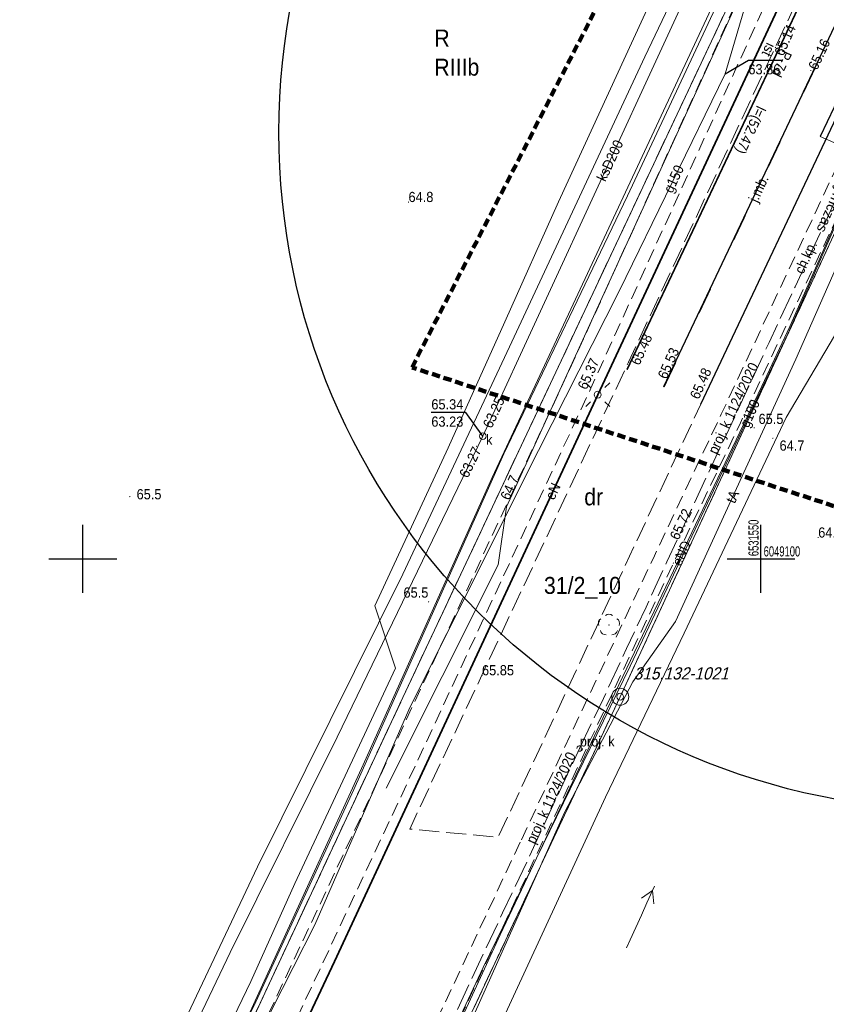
# Model space of a CAD drawing. Header units: feet. Extents: x 6524992 to 6535022, y 6047591 to 6067901.
# Tile 8 of 24: x 6531495 to 6531555, y 6049067 to 6049140. Entities that reach past the tile are written whole.
import ezdxf
from ezdxf.enums import TextEntityAlignment as Align

# ---------------------------------------------------------------- set-up
doc = ezdxf.new("R2010")
doc.units = ezdxf.units.FT
doc.header["$MEASUREMENT"] = 0
for name, pattern in [('1.5_0.5', [2, 1.5, -0.5]), ('2', [0.9, 0.6, -0.3]), ('218-500', [1, 0.5, -0.5]), ('219-500', [0]), ('mz1.0_0.5', [1.5, 1, -0.5]), ('mz2.0_0.5', [2.5, 2, -0.5])]:
    doc.linetypes.add(name, pattern=pattern)
doc.layers.get('0').update_dxf_attribs({"linetype": 'CONTINUOUS', "lineweight": 18})
doc.layers.add('00_krz', color=7, linetype='CONTINUOUS', lineweight=18, transparency=0.5)
for name, color, linetype, transparency in [('121-Punkt osnowy szczegółowej', 7, 'CONTINUOUS', 0.5), ('121-Punkt osnowy szczegółowej-Atr103', 7, 'CONTINUOUS', 0.5), ('202-Punkt graniczny stabilizowany trwale', 7, 'CONTINUOUS', 0.5), ('203-Punkt załamania granicy działki nie stabilizowany', 7, 'CONTINUOUS', 0.5), ('209-Opis konturu klasyfikacyjnego', 7, 'CONTINUOUS', 0.5), ('210-Oznaczenie użytku', 7, 'CONTINUOUS', 0.5), ('211-Nr działki', 7, 'CONTINUOUS', 0.5), ('217-Granica konturu klasyfikcyjnego', 7, 'CONTINUOUS', 0.5), ('218-Granica użytku', 7, 'CONTINUOUS', 0.5), ('219-Linia granicy', 7, 'CONTINUOUS', 0.5), ('chodnik (powierzchnia)', 7, 'CONTINUOUS', 0.5), ('chodnik (powierzchnia)-Atr17', 7, 'CONTINUOUS', 0.5), ('drzewo liściaste (punkt)', 7, 'CONTINUOUS', 0.5), ('jezdnia (powierzchnia)', 7, 'CONTINUOUS', 0.5), ('jezdnia (powierzchnia)-Atr17', 7, 'CONTINUOUS', 0.5), ('latarnia (punkt)', 7, 'CONTINUOUS', 0.5), ('przewód elektroenergetyczny (linia)', 7, 'CONTINUOUS', 0.5), ('przewód elektroenergetyczny (linia)-Atr1', 7, 'CONTINUOUS', 0.5), ('przewód elektroenergetyczny niskiego napięcia (linia) - symbol', 7, 'CONTINUOUS', 0.5), ('przewód gazowy (linia)', 7, 'CONTINUOUS', 0.5), ('przewód gazowy (linia)-Atr1', 7, 'CONTINUOUS', 0.5), ('przewód kanalizacyjny (linia)', 7, 'CONTINUOUS', 0.5), ('przewód kanalizacyjny (linia)-Atr1', 7, 'CONTINUOUS', 0.5), ('przewód kanalizacyjny - projektowany lub w budowie (linia) - ob. projektowany', 7, 'CONTINUOUS', 0.5), ('przewód kanalizacyjny - projektowany lub w budowie (linia) - ob. projektowany-Atr1', 7, 'CONTINUOUS', 0.5), ('przewód telekomunikacyjny (linia)', 7, 'CONTINUOUS', 0.5), ('przewód telekomunikacyjny (linia)-Atr1', 7, 'CONTINUOUS', 0.5), ('przewód wodociągowy (linia)', 7, 'CONTINUOUS', 0.5), ('punkt o określonej wysokości (sieć gazowa)', 7, 'CONTINUOUS', 0.5), ('punkt o określonej wysokości (sieć gazowa)-Atr2', 7, 'CONTINUOUS', 0.5), ('punkt o określonej wysokości (sieć gazowa)-Atr3', 7, 'CONTINUOUS', 0.5), ('punkt o określonej wysokości (sieć kanalizacyjna)', 7, 'CONTINUOUS', 0.5), ('punkt o określonej wysokości (sieć kanalizacyjna)-Atr2', 7, 'CONTINUOUS', 0.5), ('punkt o określonej wysokości (sieć kanalizacyjna)-Atr3', 7, 'CONTINUOUS', 0.5), ('punkt o określonej wysokości (sieć telekomunikacyjna)', 7, 'CONTINUOUS', 0.5), ('punkt o określonej wysokości (sieć telekomunikacyjna)-Atr2', 7, 'CONTINUOUS', 0.5), ('punkt wysokościowy naturalny', 7, 'CONTINUOUS', 0.5), ('punkt wysokościowy naturalny-Atr2', 7, 'CONTINUOUS', 0.5), ('punkt wysokościowy sztuczny', 7, 'CONTINUOUS', 0.5), ('punkt wysokościowy sztuczny-Atr2', 7, 'CONTINUOUS', 0.5), ('rura ochronna - przewód elektroenergetyczny (linia)', 7, 'CONTINUOUS', 0.5), ('studzienka okrągła - przewód kanalizacyjny (punkt)', 7, 'CONTINUOUS', 0.5), ('studzienka okrągła - przewód kanalizacyjny (punkt)-Atr17', 7, 'CONTINUOUS', 0.5), ('urządzenie techniczne projektowane lub w budowie (sieć kanalizacyjna) - punkt - ob. projektowany', 7, 'CONTINUOUS', 0.5), ('urządzenie techniczne projektowane lub w budowie (sieć kanalizacyjna) - punkt - ob. projektowany-Atr17', 7, 'CONTINUOUS', 0.5), ('Wstawianie ramki sekcyjnej z opisem', 7, 'CONTINUOUS', 0.5), ('Zakres', 7, 'CONTINUOUS', 0.5)]:
    doc.layers.add(name, color=color, linetype=linetype, transparency=transparency)
doc.layers.add('_ROBOCZA', color=2, linetype='CONTINUOUS', lineweight=30, plot=False, transparency=0.5)
doc.layers.add('gaPionowe', color=7, linetype='CONTINUOUS', lineweight=15)
doc.layers.add('gaPoziome', color=7, linetype='CONTINUOUS', lineweight=15)
for name, color, linetype in [('zzz.gaHSDlugosc', 7, 'CONTINUOUS'), ('zzz.gaHSDodTekst', 7, 'CONTINUOUS'), ('zzz.gaHSDomyslna', 7, 'CONTINUOUS'), ('zzz.gaHSKilometraz', 7, 'CONTINUOUS'), ('zzz.gaHSNazwa', 7, 'CONTINUOUS'), ('zzz.gaHSOpis', 7, 'CONTINUOUS'), ('zzz.gaHSStan', 7, 'CONTINUOUS'), ('zzz.gaHSTrasa', 7, 'CONTINUOUS'), ('zzz.gaVSDodTekst', 7, 'CONTINUOUS'), ('zzz.gaVSDomyslna', 7, 'CONTINUOUS'), ('zzz.gaVSNazwa', 7, 'CONTINUOUS'), ('zzz.gaVSStan', 7, 'CONTINUOUS'), ('zzz.gaVSWielkość', 7, 'CONTINUOUS')]:
    doc.layers.add(name, color=color, linetype=linetype)
doc.styles.add('GA-ATR-TEXT', font='arial.ttf', dxfattribs={"width": 0.9})
doc.styles.add('GA4-HS-TEXT', font='arial.ttf', dxfattribs={"width": 0.9})
doc.styles.get("Standard").update_dxf_attribs({"font": 'arial.ttf'})
doc.dimstyles.new('GA-LEADER', dxfattribs={"dimtxt": 1, "dimasz": 1, "dimexe": 1, "dimexo": 1, "dimgap": 1, "dimtad": 1, "dimtxsty": 'Standard', "dimcen": 1, "dimadec": 0, "dimazin": 0, "dimtfac": 1, "dimtmove": 0, "dimatfit": 3, "dimfxl": 1, "dimarcsym": 0})

# ---------------------------------------------------------------- blocks, each defined once
blk = doc.blocks.new('SM01')
at = {"color": 0, "linetype": 'Continuous', "lineweight": 13}
for p, q in [((-0.53, 0.531), (-0.883, 0.884)), ((0.531, 0.531), (0.884, 0.884)), ((-0.53, -0.53), (-0.883, -0.883)), ((0.531, -0.53), (0.884, -0.883))]:
    blk.add_line(p, q, dxfattribs=at)
blk.add_circle((0, 0), 0.25, dxfattribs=at)
blk = doc.blocks.new('PE04')
at = {"color": 0, "linetype": 'Continuous', "lineweight": 13}
for p, q in [((0.65, 0), (0, 0)), ((0.65, 0), (1.65, 0)), ((1.65, 0), (2.65, 0)), ((2.65, 0), (3.65, 0)), ((3.65, 0), (4.65, 0)), ((4.65, 0), (3.784, 0.5)), ((4.65, 0), (3.784, -0.5)), ((4.65, 0), (5, 0))]:
    blk.add_line(p, q, dxfattribs=at)
blk = doc.blocks.new('PW01')
at = {"linetype": 'Continuous', "lineweight": 13}
h = blk.add_hatch(color=0, dxfattribs=at)
edge = h.paths.add_edge_path()
edge.add_arc((0, 0), 0.045, 0, 360)
blk = doc.blocks.new('PW02')
at = {"linetype": 'Continuous', "lineweight": 13}
h = blk.add_hatch(color=0, dxfattribs=at)
edge = h.paths.add_edge_path()
edge.add_arc((0, 0), 0.045, 0, 360)
blk = doc.blocks.new('OP021')
at = {"linetype": 'Continuous', "lineweight": 13}
h = blk.add_hatch(color=0, dxfattribs=at)
edge = h.paths.add_edge_path()
edge.add_arc((0, 0), 0.05, 0, 360)
at = {"color": 0, "linetype": 'Continuous', "lineweight": 13}
for centre, start, end in [((0, 0.4), 49.272, 130.728), ((-0.38, 0.124), 121.308, 202.548), ((0.38, 0.124), 337.452, 58.692), ((-0.235, -0.324), 193.221, 274.871), ((0.235, -0.324), 265.129, 346.779)]:
    blk.add_arc(centre, 0.4, start, end, dxfattribs=at)
blk = doc.blocks.new('US15')
at = {"color": 0, "linetype": 'Continuous', "lineweight": 13}
blk.add_circle((0, 0), 0.25, dxfattribs=at)
blk = doc.blocks.new('US01P')
at = {"color": 0, "linetype": 'Continuous', "lineweight": 13}
for points in [[(0.082, 0.181), (0.072, 0.186), (0.034, 0.197), (-0.006, 0.2), (-0.046, 0.194), (-0.084, 0.182), (-0.118, 0.161), (-0.148, 0.135), (-0.172, 0.103), (-0.189, 0.066), (-0.198, 0.028), (-0.2, -0.001)], [(-0.082, -0.182), (-0.061, -0.191), (-0.022, -0.199), (0.018, -0.199), (0.057, -0.192), (0.094, -0.177), (0.127, -0.155), (0.155, -0.126), (0.177, -0.093), (0.192, -0.056), (0.199, -0.016), (0.2, 0)]]:
    blk.add_lwpolyline(points, dxfattribs=at)
blk = doc.blocks.new('121')
at = {"linetype": 'Continuous', "lineweight": 13}
h = blk.add_hatch(color=0, dxfattribs=at)
edge = h.paths.add_edge_path()
edge.add_arc((0, 0), 0.045, 0, 360)
at = {"color": 0, "linetype": 'Continuous', "lineweight": 13}
blk.add_circle((0, 0), 0.625, dxfattribs=at)
blk = doc.blocks.new('RAMKA500K')
at = {"color": 0}
for p, q in [((300, 97.5), (300, 102.5)), ((350, 97.5), (350, 102.5)), ((297.5, 100), (302.5, 100)), ((347.5, 100), (352.5, 100))]:
    blk.add_line(p, q, dxfattribs=at)
blk = doc.blocks.new('202')
at = {"color": 0, "linetype": 'Continuous', "lineweight": 0}
blk.add_circle((0, 0), 0.25, dxfattribs=at)
blk = doc.blocks.new('203')
at = {"linetype": 'Continuous', "lineweight": 0}
h = blk.add_hatch(color=0, dxfattribs=at)
edge = h.paths.add_edge_path()
edge.add_arc((0, 0), 0.045, 0, 360)
blk = doc.blocks.new('gaHSPos')
at = {"color": 0, "linetype": 'Continuous', "lineweight": 0}
blk.add_point((0, 0), dxfattribs=at)
blk = doc.blocks.new('*U71')
at = {"layer": 'zzz.gaHSDomyslna', "color": 251, "linetype": 'Continuous'}
for points in [[(35.463, 76.146, 0.12, 0.12, 0), (36.3, 77.962, 0.12, 0.12, 0)], [(32.953, 70.696, 0.12, 0.12, 0), (33.79, 72.513, 0.12, 0.12, 0)], [(30.443, 65.247, 0.12, 0.12, 0), (31.279, 67.063, 0.12, 0.12, 0)], [(27.933, 59.797, 0.12, 0.12, 0), (28.769, 61.613, 0.12, 0.12, 0)], [(25.422, 54.347, 0.12, 0.12, 0), (26.259, 56.164, 0.12, 0.12, 0)], [(22.912, 48.898, 0.12, 0.12, 0), (23.749, 50.714, 0.12, 0.12, 0)], [(20.402, 43.448, 0.12, 0.12, 0), (21.239, 45.264, 0.12, 0.12, 0)], [(17.892, 37.998, 0.12, 0.12, 0), (18.728, 39.815, 0.12, 0.12, 0)], [(15.381, 32.549, 0.12, 0.12, 0), (16.218, 34.365, 0.12, 0.12, 0)], [(12.827, 27.119, 0.12, 0.12, 0), (13.679, 28.929, 0.12, 0.12, 0)], [(10.268, 21.693, 0.12, 0.12, 0), (11.099, 23.447, 0.12, 0.12, 0), (11.124, 23.5, 0.12, 0.12, 0)], [(7.701, 16.269, 0.12, 0.12, 0), (8.557, 18.077, 0.12, 0.12, 0)], [(5.134, 10.846, 0.12, 0.12, 0), (5.99, 12.654, 0.12, 0.12, 0)], [(2.567, 5.423, 0.12, 0.12, 0), (3.423, 7.231, 0.12, 0.12, 0)], [(0, 0, 0.12, 0.12, 0), (0.856, 1.808, 0.12, 0.12, 0)]]:
    blk.add_lwpolyline(points, format="xyseb", dxfattribs=at)
at = {"color": 251, "linetype": 'Continuous'}
for p in [(37.327, 80.192), (0, 0)]:
    blk.add_blockref('gaHSPos', p, dxfattribs=at)
blk = doc.blocks.new('*U72')
at = {"layer": 'zzz.gaHSDomyslna', "color": 251, "linetype": 'Continuous'}
blk.add_lwpolyline([(0, 0, 0.12, 0.12, 0), (-6.938, -15.063, 0.12, 0.12, 0), (-11.175, -24.064, 0.12, 0.12, 0), (-22.272, -47.508, 0.12, 0.12, 0)], format="xyseb", dxfattribs=at)
at = {"color": 251, "linetype": 'Continuous'}
for p in [(0, 0), (-22.272, -47.508)]:
    blk.add_blockref('gaHSPos', p, dxfattribs=at)
blk = doc.blocks.new('z.ga4.HSL-desc')
at = {"layer": 'zzz.gaHSDlugosc', "style": 'GA4-HS-TEXT', "width": 0.9}
blk.add_attdef('LENGTH', (6.026, 0.4), '', height=1, dxfattribs=at)
at = {"layer": 'zzz.gaHSDodTekst', "style": 'GA4-HS-TEXT', "width": 0.9, "flags": 1}
blk.add_attdef('ADDTEXT', (0, -2.744), '', height=1, dxfattribs=at)
at = {"layer": 'zzz.gaHSKilometraz', "style": 'GA4-HS-TEXT', "width": 0.9, "flags": 1}
blk.add_attdef('POSITION', (0, -5.695), '', height=1, dxfattribs=at)
at = {"layer": 'zzz.gaHSNazwa', "style": 'GA4-HS-TEXT', "width": 0.9}
blk.add_attdef('NAME', (0, 0.4), '', height=1, dxfattribs=at)
at = {"layer": 'zzz.gaHSStan', "style": 'GA4-HS-TEXT', "width": 0.9}
blk.add_attdef('STATE', (0, -1.356), '', height=1, dxfattribs=at)
at = {"layer": 'zzz.gaHSTrasa', "style": 'GA4-HS-TEXT', "width": 0.9, "flags": 1}
blk.add_attdef('ROUTE', (0, -4.27), '', height=1, dxfattribs=at)
blk = doc.blocks.new('gaVScolumn0')
at = {"color": 0, "linetype": 'ByBlock', "lineweight": -2}
blk.add_line((0, 0), (0, 400), dxfattribs=at)
at = {"layer": 'zzz.gaVSDomyslna', "color": 7, "linetype": 'Continuous', "style": 'GA-ATR-TEXT'}
blk.add_attdef('X2', text='', height=150, dxfattribs=at).set_placement((-50, 0), align=Align.BOTTOM_RIGHT)
blk = doc.blocks.new('*U91')
at = {"layer": 'zzz.gaVSDomyslna', "linetype": 'Continuous', "lineweight": 0}
h = blk.add_hatch(color=10, dxfattribs=at)
h.paths.add_polyline_path([(0, 726, 0.262759), (-46, 700), (-404, 79, 0.565749), (-356, 0), (0, 0), (356, 0, 0.565749), (404, 79), (46, 700, 0.262759)])
h.paths.add_polyline_path([(20, 685), (378, 65, -0.559995), (356, 30), (0, 30), (-356, 30, -0.559995), (-378, 65), (-20, 685, -0.260216), (0, 696, -0.260216)], flags=16)
at = {"layer": 'zzz.gaVSDomyslna', "color": 10, "linetype": 'Continuous', "lineweight": 0}
for points in [[(46, 700), (404, 79, -0.565749), (356, 0), (0, 0), (-356, 0, -0.565749), (-404, 79), (-46, 700, -0.262759), (0, 726, -0.262759)], [(20, 685), (378, 65, -0.559995), (356, 30), (0, 30), (-356, 30, -0.559995), (-378, 65), (-20, 685, -0.260216), (0, 696, -0.260216)]]:
    blk.add_lwpolyline(points, format="xyb", close=True, dxfattribs=at)
blk = doc.blocks.new('*U92')
at = {"layer": 'zzz.gaVSDomyslna', "linetype": 'Continuous', "lineweight": 0}
h = blk.add_hatch(color=50, dxfattribs=at)
edge = h.paths.add_edge_path()
edge.add_line((0, 30), (356, 30))
edge.add_arc((356, 54), 24, 270.0001, 386.9946)
edge.add_line((378, 65), (20, 684))
edge.add_arc((0, 672), 23.5, 30.0026, 148.2815)
edge.add_line((-20, 685), (-378, 65))
edge.add_arc((-356, 54), 24, 153.0055, 270.0001)
edge.add_line((-356, 30), (0, 30))
blk = doc.blocks.new('*U93')
at = {"layer": 'zzz.gaVSDomyslna', "linetype": 'Continuous', "lineweight": 0, "true_color": 0x000000}
h = blk.add_hatch(color=18, dxfattribs=at)
edge = h.paths.add_edge_path()
edge.add_arc((60, 472.5), 30, 0, 360.00026888)
h.paths.add_polyline_path([(-360, 45), (-281.25, 112.5), (-202.5, 45)])
h.paths.add_polyline_path([(258.75, 191.25), (157.5, 45), (360, 45)])
h.paths.add_polyline_path([(216.118, 165.789), (141.513, 208.421), (125.376, 182.601), (45, 227.813), (45, 433.125), (0, 461.25), (-136.849, 432.74), (-163.77, 345.246), (-180, 354.375), (-190.457, 343.047), (-176.355, 335.115), (-180, 331.875), (-147.913, 313.826), (-145.705, 317.874), (-135.48, 312.122), (-180, 45), (-90, 45), (-135, 90), (-90, 254.158), (-45, 180), (-45, 45), (45, 45), (0, 90), (0, 180), (-41.0105, 258.983), (11.25, 229.587), (11.25, 224.297), (45, 205.313), (45, 210.602), (117.417, 169.868), (103.026, 146.842), (177.632, 104.211)])
h.paths.add_polyline_path([(11.25, 246.797), (11.25, 360), (-60.3947, 296.316), (-53.6333, 283.294)], flags=16)
h.paths.add_polyline_path([(-98.1818, 405), (-51.9231, 405), (-126.456, 324.256), (-138.522, 331.043)], flags=16)
blk = doc.blocks.new('*U95')
at = {"layer": 'zzz.gaVSDomyslna', "color": 10, "linetype": 'Continuous'}
blk.add_blockref('*U91', (0, 0), dxfattribs=at)
at = {"layer": 'zzz.gaVSDomyslna', "color": 50, "linetype": 'Continuous'}
blk.add_blockref('*U92', (0, 0), dxfattribs=at)
at = {"layer": 'zzz.gaVSDomyslna', "color": 18, "linetype": 'Continuous', "true_color": 0x000000}
blk.add_blockref('*U93', (0, 0), dxfattribs=at)
blk = doc.blocks.new('*U90')
at = {"layer": 'zzz.gaVSDomyslna', "linetype": 'Continuous'}
blk.add_blockref('*U95', (0, 0), dxfattribs=at)
at = {"layer": 'zzz.gaVSDodTekst', "linetype": 'Continuous', "flags": 1}
blk.add_attdef('Addtext', text='', height=1, dxfattribs=at).set_placement((0, 0), align=Align.MIDDLE_LEFT)
at = {"layer": 'zzz.gaVSDomyslna', "linetype": 'Continuous', "flags": 1}
for tag in ['Height', 'Width', 'Position', 'Route', 'ItemNo']:
    blk.add_attdef(tag, text='', height=1, dxfattribs=at).set_placement((0, 0), align=Align.MIDDLE_LEFT)
at = {"layer": 'zzz.gaVSNazwa', "linetype": 'Continuous', "style": 'GA-ATR-TEXT'}
blk.add_attdef('Name', text='', height=150, dxfattribs=at).set_placement((510, 438), align=Align.MIDDLE_LEFT)
at = {"layer": 'zzz.gaVSStan', "linetype": 'Continuous', "style": 'GA-ATR-TEXT'}
blk.add_attdef('State', text='', height=150, dxfattribs=at).set_placement((510, 183), align=Align.MIDDLE_LEFT)
at = {"layer": 'zzz.gaVSWielkość', "linetype": 'Continuous', "flags": 1}
blk.add_attdef('Size', text='', height=1, dxfattribs=at).set_placement((0, 0), align=Align.MIDDLE_LEFT)

msp = doc.modelspace()

# ---------------------------------------------------------------- linework, layer by layer
at = {"layer": '217-Granica konturu klasyfikcyjnego', "color": 3, "linetype": '1.5_0.5', "lineweight": 18, "flags": 128}
for points in [[(6531523.59, 6049089.77), (6531579.08, 6049207.82)], [(6531554.98, 6049123.05), (6531539.62, 6049089.83)], [(6531539.62, 6049089.83), (6531496.33, 6048997.79)], [(6531460.21, 6048953.96), (6531523.59, 6049089.77)]]:
    msp.add_lwpolyline(points, dxfattribs=at)
at = {"layer": '218-Granica użytku', "color": 3, "linetype": '218-500', "lineweight": 18, "flags": 128}
for points in [[(6531523.59, 6049089.77), (6531579.08, 6049207.82)], [(6531579.08, 6049207.82), (6531523.59, 6049089.77)], [(6531554.98, 6049123.05), (6531539.62, 6049089.83)], [(6531539.62, 6049089.83), (6531554.98, 6049123.05)], [(6531539.62, 6049089.83), (6531496.33, 6048997.79)], [(6531496.33, 6048997.79), (6531539.62, 6049089.83)], [(6531460.21, 6048953.96), (6531523.59, 6049089.77)], [(6531523.59, 6049089.77), (6531460.21, 6048953.96)]]:
    msp.add_lwpolyline(points, dxfattribs=at)
at = {"layer": '219-Linia granicy', "color": 3, "linetype": '219-500', "lineweight": 18, "flags": 128}
for points in [[(6531584.9, 6049220.2), (6531523.59, 6049089.77)], [(6531539.62, 6049089.83), (6531561.69, 6049137.56)], [(6531496.33, 6048997.79), (6531539.62, 6049089.83)], [(6531523.59, 6049089.77), (6531460.21, 6048953.96)]]:
    msp.add_lwpolyline(points, dxfattribs=at)
at = {"layer": '_ROBOCZA', "linetype": 'Continuous'}
for points in [[(6531540.13687, 6049113.98703), (6531551.23404, 6049137.43105), (6531555.47069, 6049146.43269), (6531577.45034, 6049194.15022)], [(6531542.84843, 6049112.70351), (6531553.94702, 6049136.15053), (6531558.19034, 6049145.16634), (6531580.17517, 6049192.89511)], [(6531545.56, 6049111.42), (6531556.66, 6049134.87), (6531560.91, 6049143.9), (6531582.9, 6049191.64)]]:
    msp.add_lwpolyline(points, dxfattribs=at)
msp.add_circle((6531564.45553, 6049131.47095), 50, dxfattribs=at)
at = {"layer": 'chodnik (powierzchnia)', "color": 7, "linetype": 'mz1.0_0.5', "lineweight": 18, "flags": 128}
for points in [[(6531461.01, 6048953.78), (6531463.45, 6048954.26), (6531479.29, 6048988.28), (6531495.53, 6049022.99), (6531507.97, 6049049.47), (6531523.92, 6049083.47), (6531537.45, 6049112.58), (6531550.87, 6049142.14), (6531557.3, 6049156.15), (6531560.07, 6049162.61), (6531567.74, 6049178.95), (6531571.08, 6049184.96), (6531581.61, 6049207.48), (6531586.32, 6049217.56), (6531584.43, 6049218.54), (6531579.85, 6049208.54), (6531566.26, 6049179.5), (6531559.47, 6049165.2), (6531549.33, 6049143.57), (6531535.88, 6049113.95), (6531521.96, 6049084.08), (6531506.49, 6049051.07), (6531493.74, 6049023.89), (6531477.57, 6048989.37)], [(6531532.25, 6049079.1), (6531521.2, 6049055.52), (6531507.47, 6049026.06), (6531494.77, 6048998.74), (6531479.16, 6048965.28), (6531467.91, 6048941.1), (6531464.38, 6048933.54), (6531465.73, 6048932.89), (6531469.45, 6048940.81), (6531480.49, 6048964.58), (6531496.12, 6048998.13), (6531508.76, 6049025.27), (6531522.61, 6049054.98), (6531533.65, 6049078.59), (6531543.54, 6049099.69), (6531548.49, 6049110.03), (6531557.09, 6049128.34), (6531560.38, 6049135.37), (6531559.31, 6049135.6), (6531558.71, 6049135.6), (6531547.07, 6049110.66), (6531542.14, 6049100.23)]]:
    msp.add_lwpolyline(points, close=True, dxfattribs=at)
at = {"layer": 'jezdnia (powierzchnia)', "color": 7, "linetype": '1.5_0.5', "lineweight": 18, "flags": 128}
msp.add_lwpolyline([(6531582.9, 6049191.64), (6531594.4, 6049216.06), (6531595.03, 6049217.32), (6531600.57, 6049228.92), (6531606.64, 6049241.96), (6531620, 6049270.68), (6531624.66, 6049280.79), (6531628.27, 6049289.02), (6531632.82, 6049300.18), (6531633.54, 6049302.17), (6531636, 6049309.44), (6531637.16, 6049312.69), (6531639.1, 6049319.33), (6531646.1, 6049343), (6531648.44, 6049351.32), (6531648.76, 6049351.59), (6531649.08, 6049351.84), (6531649.42, 6049352.08), (6531649.76, 6049352.32), (6531650.11, 6049352.54), (6531650.69, 6049352.84), (6531652.53, 6049353.72), (6531653.12, 6049353.87), (6531653.52, 6049353.98), (6531655.76, 6049360.04), (6531654.95, 6049360.58), (6531654.5, 6049361.62), (6531653.44, 6049363.43), (6531652.76, 6049364.09), (6531652.63, 6049364.49), (6531652.52, 6049364.89), (6531652.44, 6049365.3), (6531652.43, 6049365.99), (6531660.91, 6049397.1), (6531666.7, 6049418.52), (6531669.11, 6049421.2), (6531669.65, 6049421.63), (6531670.16, 6049421.96), (6531670.68, 6049422.24), (6531670.99, 6049422.38), (6531671.39, 6049422.48), (6531672.9, 6049427.6), (6531672.56, 6049428.08), (6531671.43, 6049429.71), (6531670.51, 6049432.47), (6531679.65, 6049466.29), (6531687.67, 6049495.98), (6531688.09, 6049497.62), (6531691.93, 6049512.35), (6531700.09, 6049543.04), (6531706.63, 6049567.17), (6531710.81, 6049582.82), (6531714.24, 6049595.78), (6531714.75, 6049597.74), (6531720.55, 6049619.7), (6531725.44, 6049638.08), (6531729.14, 6049651.19), (6531729.18, 6049652.25), (6531723.37, 6049654.25), (6531719.5, 6049639.48), (6531714.65, 6049621.02), (6531711.64, 6049610.56), (6531708.6, 6049598.8), (6531706.32, 6049590.12), (6531705.22, 6049586.28), (6531704.08, 6049582.38), (6531703.92, 6049582.22), (6531703.75, 6049582.06), (6531703.58, 6049581.91), (6531703.4, 6049581.77), (6531703.21, 6049581.64), (6531703.02, 6049581.51), (6531702.82, 6049581.4), (6531702.62, 6049581.29), (6531702.41, 6049581.19), (6531702.32, 6049581.15), (6531702.2, 6049581.1), (6531701.98, 6049581.02), (6531701.77, 6049580.95), (6531701.54, 6049580.89), (6531701.32, 6049580.84), (6531699.95, 6049580.7), (6531698.15, 6049574.62), (6531698.88, 6049574.16), (6531699.26, 6049573.86), (6531699.43, 6049573.7), (6531699.6, 6049573.52), (6531699.76, 6049573.35), (6531699.84, 6049573.27), (6531700.12, 6049572.93), (6531700.22, 6049572.78), (6531700.34, 6049572.58), (6531700.46, 6049572.38), (6531700.5, 6049572.34), (6531700.58, 6049572.17), (6531700.69, 6049571.95), (6531700.79, 6049571.73), (6531700.88, 6049571.51), (6531700.97, 6049571.29), (6531701.04, 6049571.06), (6531699.88, 6049566.5), (6531697.41, 6049557.19), (6531691.34, 6049534.06), (6531689.33, 6049526.54), (6531686.38, 6049515.82), (6531685.03, 6049510.68), (6531684.03, 6049506.86), (6531681.59, 6049497.11), (6531671.3, 6049458.62), (6531665.9, 6049439.08), (6531664.64, 6049434.52), (6531654.93, 6049398.81), (6531646.54, 6049367.91), (6531640.24, 6049344.92), (6531633.13, 6049321.26), (6531626.74, 6049302.2), (6531622.46, 6049291.33), (6531614.83, 6049274.04), (6531612.81, 6049270.23), (6531607, 6049260.14), (6531606.18, 6049258.42), (6531604.36, 6049254.71), (6531603.67, 6049253.01), (6531599.78, 6049242.68), (6531599.33, 6049241.76), (6531594.84, 6049232.07), (6531590.29, 6049222.77), (6531587.94, 6049217.96), (6531577.31, 6049194.51), (6531569.68, 6049178.01), (6531562.03, 6049161.67), (6531559.44, 6049155.91), (6531554.56, 6049145.24), (6531550.81, 6049137.2), (6531540.23, 6049114.5), (6531524.1, 6049080.07), (6531530.62, 6049079.46), (6531545.56, 6049111.42), (6531556.66, 6049134.87), (6531560.91, 6049143.9)], close=True, dxfattribs=at)
at = {"layer": 'przewód elektroenergetyczny (linia)', "color": 1, "linetype": 'Continuous', "lineweight": 18, "flags": 128}
for points in [[(6531442.4, 6048908.25), (6531459, 6048943.89), (6531459.6, 6048943.96), (6531464.62, 6048955.8), (6531478.62, 6048985.37), (6531498.74, 6049028.26), (6531518.55, 6049070.3), (6531537.96, 6049112.11), (6531557.49, 6049154), (6531561.01, 6049161.57), (6531569.44, 6049179.54), (6531577.23, 6049196.31), (6531586.72, 6049217.04), (6531592.98, 6049230.36), (6531596.14, 6049236.96), (6531603.65, 6049253.85), (6531606.47, 6049259.52), (6531614.26, 6049276.42)], [(6531553.48, 6049166.49), (6531546.35, 6049151.62), (6531542.45, 6049142.38), (6531535.08, 6049126.34), (6531531.12, 6049117.48), (6531526.93, 6049108.2), (6531521.53, 6049096.53), (6531523.05, 6049091.93), (6531515.63, 6049076.05), (6531512.38, 6049068.83), (6531508.2, 6049060.14), (6531504.37, 6049052.22), (6531503.19, 6049049.53), (6531500.5, 6049041.11), (6531500.62, 6049036.88), (6531492.79, 6049020.7), (6531481.87, 6048997.49), (6531472.74, 6048977.71), (6531469.77, 6048970.71), (6531462.22, 6048953.91), (6531454.72, 6048937.76), (6531447.7, 6048923.15), (6531435.31, 6048895.69), (6531434, 6048892.65)], [(6531437.03, 6048904.99), (6531449.72, 6048932.98), (6531457.13, 6048949.65), (6531467.15, 6048970.95), (6531475.7, 6048989.49), (6531485.81, 6049010.48), (6531493.96, 6049027.71), (6531501.44, 6049043.24), (6531507.42, 6049056.05), (6531508.86, 6049059.01), (6531520.67, 6049084.81), (6531530.19, 6049106.01), (6531552.29, 6049153.38), (6531558.51, 6049166.47)], [(6531461.74, 6048922.57), (6531472.51, 6048946.8), (6531475.9, 6048954.34), (6531485.03, 6048973.95), (6531490.11, 6048984.96), (6531496.83, 6048999.49), (6531504.28, 6049015.23), (6531512.74, 6049033.52), (6531523.49, 6049056.49), (6531530.76, 6049072.27), (6531538.37, 6049088.29), (6531543.27, 6049098.56), (6531550.06, 6049112.73), (6531552.12, 6049117.15), (6531556.45, 6049126.97), (6531563.03, 6049141.76), (6531567.17, 6049150.54), (6531571.72, 6049160.18), (6531574.66, 6049166.12)]]:
    msp.add_lwpolyline(points, dxfattribs=at)
at = {"layer": 'przewód gazowy (linia)', "color": 40, "linetype": 'Continuous', "lineweight": 18, "flags": 128}
for points in [[(6531560.19, 6049166.49), (6531550.47, 6049146.39), (6531547.35, 6049135.78)], [(6531463.19, 6048925.92), (6531476.86, 6048957.15), (6531486.2, 6048976.8), (6531495.39, 6048996.66), (6531506.94, 6049021.21), (6531515.07, 6049039), (6531529.51, 6049069.86), (6531540.36, 6049092.09), (6531551.97, 6049116.59), (6531556.98, 6049127.95), (6531561.75, 6049139.06), (6531570.31, 6049157.03), (6531574.7, 6049166.09)], [(6531420.4, 6048864.49), (6531425.54, 6048875.25), (6531429.67, 6048883.7), (6531432.2, 6048885.15), (6531441.66, 6048906.43), (6531451.27, 6048927.08), (6531459.21, 6048943.7), (6531459.71, 6048945.15), (6531466.05, 6048960.96), (6531469.68, 6048970.2), (6531476.96, 6048988.12), (6531481.46, 6048997.89), (6531493.22, 6049023.6), (6531502.59, 6049043.78), (6531513.91, 6049066.71), (6531517.11, 6049073), (6531524.03, 6049088.87), (6531532.62, 6049106.05), (6531539.55, 6049119.75), (6531547.35, 6049135.78)]]:
    msp.add_lwpolyline(points, dxfattribs=at)
at = {"layer": 'przewód kanalizacyjny (linia)', "color": 34, "linetype": 'Continuous', "lineweight": 18, "flags": 128}
for points in [[(6531457.74, 6048903.81), (6531438.6, 6048912.61), (6531450.49, 6048940.84), (6531451.81, 6048943.97), (6531461.7, 6048963.81), (6531470.52, 6048982.27), (6531475.4, 6048992.64), (6531474.87, 6048995.74), (6531479.87, 6049005.58), (6531492.55, 6049032.88), (6531497.19, 6049042.32), (6531510.86, 6049070.96), (6531518.76, 6049086.84), (6531529.49, 6049109.05), (6531547.09, 6049147.24), (6531561.87, 6049178.41)], [(6531555.45, 6049166.29), (6531552.41, 6049160.04), (6531541.43, 6049137.03), (6531531.45, 6049115.65), (6531523.58, 6049098.87), (6531512.88, 6049077.28), (6531495.57, 6049040.66), (6531482.6, 6049013.37), (6531474.08, 6048995.6), (6531474.87, 6048993.12), (6531471.56, 6048986.09), (6531463.91, 6048969.96), (6531451.74, 6048946), (6531447.92, 6048936.44), (6531437.4, 6048911.87), (6531456.33, 6048903.59), (6531449.6, 6048888.64), (6531440.46, 6048868.13), (6531431.46, 6048848.21), (6531421.34, 6048826.58), (6531415.62, 6048815.84), (6531405.93, 6048793.19)]]:
    msp.add_lwpolyline(points, dxfattribs=at)
at = {"layer": 'przewód kanalizacyjny - projektowany lub w budowie (linia) - ob. projektowany', "color": 34, "linetype": 'mz2.0_0.5', "lineweight": 18, "flags": 128}
for points in [[(6531536.63, 6049086.01), (6531538.38, 6049089.7), (6531540.09, 6049093.38), (6531541.53, 6049096.44), (6531543.06, 6049099.77), (6531544.84, 6049103.56), (6531546.53, 6049107.21), (6531548.33, 6049111.04), (6531550.6, 6049115.97), (6531552.51, 6049120.07), (6531554.5, 6049124.31), (6531556.21, 6049128.03), (6531557.5, 6049130.8), (6531558.67, 6049133.32), (6531559.34, 6049134.79), (6531561.67, 6049137.58), (6531563.08, 6049140.62), (6531564.4, 6049143.5), (6531566, 6049146.93), (6531567.92, 6049151.05), (6531569.29, 6049153.95), (6531570.79, 6049157.14), (6531572.8, 6049161.36), (6531574.6, 6049165.2), (6531575.86, 6049169.6), (6531576.84, 6049173.07), (6531578.28, 6049176.61), (6531580.21, 6049181.26), (6531581.8, 6049185.2), (6531582.72, 6049187.46), (6531583.72, 6049189.9), (6531585.09, 6049193.23), (6531585.91, 6049195.24), (6531586.78, 6049197.36), (6531587.88, 6049200.04), (6531588.67, 6049201.81), (6531590.17, 6049205.02), (6531591.48, 6049207.87), (6531592.86, 6049210.84), (6531593.97, 6049213.25), (6531595.15, 6049215.79), (6531596.49, 6049218.69), (6531598.02, 6049222), (6531599.9, 6049226.01), (6531601.21, 6049228.87), (6531603.19, 6049233.14), (6531604.78, 6049236.56), (6531607.51, 6049242.44), (6531609.19, 6049246.07), (6531610.42, 6049248.76), (6531611.54, 6049251.16), (6531612.39, 6049253.01), (6531613.85, 6049256.18), (6531616.66, 6049262.24), (6531619.75, 6049268.86), (6531622.95, 6049275.78), (6531625.86, 6049282.05), (6531628.61, 6049288)], [(6531452.86, 6048911.34), (6531455.67, 6048917.3), (6531458.46, 6048923), (6531461.28, 6048928.77), (6531464.37, 6048935.18), (6531467.86, 6048942.68), (6531472.29, 6048952.15), (6531477.29, 6048962.93), (6531483.49, 6048976.29), (6531488.72, 6048987.54), (6531492.65, 6048996), (6531495.37, 6049001.88), (6531498.29, 6049008.11), (6531501.35, 6049014.73), (6531503.55, 6049019.39), (6531506.01, 6049024.08), (6531509.47, 6049030.83), (6531513.02, 6049037.71), (6531516.24, 6049043.94), (6531518.75, 6049048.79), (6531520.7, 6049052.57), (6531523.23, 6049057.46), (6531525.44, 6049062), (6531528.03, 6049067.67), (6531530.95, 6049073.88), (6531533.08, 6049078.38), (6531535.26, 6049083.1), (6531536.63, 6049086.01)]]:
    msp.add_lwpolyline(points, dxfattribs=at)
at = {"layer": 'przewód telekomunikacyjny (linia)', "color": 30, "linetype": 'Continuous', "lineweight": 18, "flags": 128}
for points in [[(6531522.37, 6049083.09), (6531530.63, 6049099.57), (6531531.23, 6049103.83), (6531548.89, 6049142.48), (6531552.79, 6049146.86), (6531552.87, 6049147.1), (6531561.46, 6049167.83), (6531561.8, 6049170.02), (6531573.43, 6049193.67), (6531585.5, 6049219.36), (6531589.23, 6049227.67), (6531590.84, 6049231.26), (6531597.84, 6049245.16), (6531608.98, 6049238.79), (6531617.67, 6049230.97), (6531620.09, 6049229.71), (6531625.6, 6049231)], [(6531405.47, 6048836.41), (6531411.65, 6048849.7), (6531423.15, 6048873.75), (6531429.96, 6048888.93), (6531453.79, 6048941.83), (6531463.48, 6048963.44), (6531472.69, 6048983.64), (6531481.91, 6049003.58), (6531487.41, 6049015.33), (6531490.21, 6049020.88), (6531499.68, 6049042.19), (6531504.45, 6049050.92), (6531512.61, 6049067.01), (6531519.98, 6049082.99), (6531531.04, 6049107.75), (6531540.17, 6049126.77), (6531548.26, 6049144.13), (6531552.52, 6049153.49), (6531558.91, 6049166.68)], [(6531471.97, 6048930.8), (6531468.7, 6048937.44), (6531481.11, 6048962.63), (6531491.49, 6048984.55), (6531500.3, 6049003.36), (6531509.71, 6049024.4), (6531518.05, 6049042.55), (6531525.16, 6049058.15), (6531535.51, 6049081.3), (6531540.55, 6049090.92), (6531543.69, 6049095.39), (6531552.56, 6049114.72), (6531556.49, 6049123.6), (6531562.19, 6049141.81), (6531568.39, 6049154.18), (6531574.54, 6049166.01)]]:
    msp.add_lwpolyline(points, dxfattribs=at)
at = {"layer": 'przewód wodociągowy (linia)', "color": 5, "linetype": 'Continuous', "lineweight": 18, "flags": 128}
msp.add_lwpolyline([(6531461.12, 6048916.79), (6531468.84, 6048932.94), (6531473.94, 6048944.16), (6531480.52, 6048957.79), (6531486.1, 6048969.54), (6531493.92, 6048987.05), (6531500.52, 6049001.12), (6531506.05, 6049013), (6531517.15, 6049036.55), (6531530.54, 6049065.14), (6531538.54, 6049082.43), (6531544.34, 6049094.51), (6531551.86, 6049110.42), (6531568.24, 6049138.14), (6531573.39, 6049155.88), (6531578.03, 6049166.12)], dxfattribs=at)
at = {"layer": 'punkt o określonej wysokości (sieć gazowa)-Atr2', "color": 7, "flags": 128}
msp.add_lwpolyline([(6531547.35, 6049135.78), (6531549.07, 6049136.78), (6531551.543, 6049136.78)], dxfattribs=at)
at = {"layer": 'punkt o określonej wysokości (sieć kanalizacyjna)-Atr2', "color": 7, "flags": 128}
msp.add_lwpolyline([(6531529.49, 6049109.05), (6531528.23, 6049110.79), (6531525.693, 6049110.79)], dxfattribs=at)
at = {"layer": 'rura ochronna - przewód elektroenergetyczny (linia)', "color": 1, "linetype": 'Continuous', "lineweight": 35, "flags": 128}
msp.add_lwpolyline([(6531442.4, 6048908.25), (6531459, 6048943.89), (6531459.6, 6048943.96), (6531464.62, 6048955.8), (6531478.62, 6048985.37), (6531498.74, 6049028.26), (6531518.55, 6049070.3), (6531537.96, 6049112.11), (6531557.49, 6049154), (6531561.01, 6049161.57), (6531569.44, 6049179.54), (6531577.23, 6049196.31), (6531586.72, 6049217.04), (6531592.98, 6049230.36), (6531596.14, 6049236.96), (6531603.65, 6049253.85), (6531606.47, 6049259.52), (6531614.26, 6049276.42)], dxfattribs=at)
at = {"layer": 'Zakres', "color": 3, "linetype": '2', "lineweight": 90}
msp.add_lwpolyline([(6531550.24591, 6049164.7752), (6531583.66202, 6049151.4453), (6531585.76808, 6049131.23997), (6531569.06003, 6049099.38852), (6531524.27121, 6049114.12157)], close=True, dxfattribs=at)

# ---------------------------------------------------------------- block references
at = {"layer": '121-Punkt osnowy szczegółowej', "color": 7, "linetype": 'Continuous', "lineweight": 18}
msp.add_blockref('121', (6531539.62, 6049089.83), dxfattribs=at)
at = {"layer": '202-Punkt graniczny stabilizowany trwale', "color": 3, "linetype": 'Continuous', "lineweight": 18}
msp.add_blockref('202', (6531539.62, 6049089.83), dxfattribs=at)
at = {"layer": '203-Punkt załamania granicy działki nie stabilizowany', "color": 3, "linetype": 'Continuous', "lineweight": 18}
msp.add_blockref('203', (6531523.59, 6049089.77), dxfattribs=at)
at = {"layer": 'drzewo liściaste (punkt)', "color": 94, "linetype": 'Continuous', "lineweight": 13}
msp.add_blockref('OP021', (6531538.79, 6049095.12), dxfattribs=at)
at = {"layer": 'gaPionowe', "linetype": 'Continuous', "xscale": 0.005, "yscale": 0.005, "rotation": 245.9025504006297}
msp.add_blockref('*U90', (6531556.199, 6049130.33087), dxfattribs=at).add_auto_attribs({'Name': 'A-14', 'State': 'tymczas'})
at = {"layer": 'gaPionowe', "linetype": 'Continuous', "xscale": 0.005, "yscale": 0.005, "rotation": 245.9027608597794}
msp.add_blockref('gaVScolumn0', (6531554.37329, 6049131.14744), dxfattribs=at)
at = {"layer": 'gaPoziome', "linetype": 'Continuous'}
for name, p in [('*U71', (6531542.84843, 6049112.70351)), ('*U72', (6531562.40891, 6049161.49547))]:
    msp.add_blockref(name, p, dxfattribs=at)
at = {"layer": 'latarnia (punkt)', "color": 7, "linetype": 'Continuous', "lineweight": 18}
msp.add_blockref('SM01', (6531537.96, 6049112.11), dxfattribs=at)
at = {"layer": 'przewód elektroenergetyczny niskiego napięcia (linia) - symbol', "color": 1, "linetype": 'Continuous', "lineweight": 18, "rotation": 65.46300000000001}
msp.add_blockref('PE04', (6531540.08, 6049071.31), dxfattribs=at)
at = {"layer": 'punkt o określonej wysokości (sieć gazowa)', "color": 40, "linetype": 'Continuous', "lineweight": 13, "rotation": 359.977}
msp.add_blockref('PW01', (6531547.35, 6049135.78), dxfattribs=at)
at = {"layer": 'punkt o określonej wysokości (sieć kanalizacyjna)', "color": 34, "linetype": 'Continuous', "lineweight": 13}
for p in [(6531529.45, 6049108.97), (6531529.49, 6049109.05), (6531529.02, 6049108.3)]:
    msp.add_blockref('PW01', p, dxfattribs=at)
at = {"layer": 'punkt o określonej wysokości (sieć telekomunikacyjna)', "color": 30, "linetype": 'Continuous', "lineweight": 13, "rotation": 65.44299999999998}
msp.add_blockref('PW01', (6531531.29, 6049103.95), dxfattribs=at)
at = {"layer": 'punkt wysokościowy naturalny', "color": 7, "linetype": 'Continuous', "lineweight": 13}
for p in [(6531524.01, 6049126.32), (6531549.5, 6049109.67), (6531550.88, 6049108.89), (6531503.46, 6049104.59), (6531554.22, 6049101.57), (6531525.49, 6049096.83)]:
    msp.add_blockref('PW01', p, dxfattribs=at)
at = {"layer": 'punkt wysokościowy sztuczny', "color": 7, "linetype": 'Continuous', "lineweight": 13}
for p in [(6531550.81, 6049137.2), (6531553.68, 6049136.02), (6531540.23, 6049114.5), (6531535.88, 6049113.95), (6531542.95, 6049112.96), (6531545.56, 6049111.42), (6531543.54, 6049099.69), (6531529.43, 6049091.41)]:
    msp.add_blockref('PW02', p, dxfattribs=at)
at = {"layer": 'studzienka okrągła - przewód kanalizacyjny (punkt)', "color": 34, "linetype": 'Continuous', "lineweight": 18}
msp.add_blockref('US15', (6531529.49, 6049109.05), dxfattribs=at)
at = {"layer": 'urządzenie techniczne projektowane lub w budowie (sieć kanalizacyjna) - punkt - ob. projektowany', "color": 34, "linetype": 'Continuous', "lineweight": 18}
msp.add_blockref('US01P', (6531536.63, 6049086.01), dxfattribs=at)
at = {"layer": 'Wstawianie ramki sekcyjnej z opisem', "color": 7, "linetype": 'Continuous', "lineweight": 13}
msp.add_blockref('RAMKA500K', (6531200, 6049000), dxfattribs=at)
msp.add_blockref('RAMKA500K', (6531200, 6049000), dxfattribs=at)
at = {"layer": 'zzz.gaHSOpis', "linetype": 'Continuous', "xscale": 0.75, "yscale": 0.75, "rotation": 244.7958207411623}
msp.add_blockref('z.ga4.HSL-desc', (6531551.36071, 6049137.70019), dxfattribs=at).add_auto_attribs({'STATE': 'ist', 'LENGTH': 'l=(52.47)', 'NAME': 'P-7d'})

# ---------------------------------------------------------------- texts
at = {"layer": '00_krz', "lineweight": 15, "width": 0.66}
msp.add_text('6531550', height=0.75, rotation=90, dxfattribs=at).set_placement((6531550.05, 6049100.2), align=Align.BOTTOM_LEFT)
msp.add_text('6049100', height=0.75, dxfattribs=at).set_placement((6531550.2, 6049099.95), align=Align.BOTTOM_LEFT)
at = {"layer": '121-Punkt osnowy szczegółowej-Atr103', "color": 7, "oblique": 15, "width": 0.9}
msp.add_text('315.132-1021', height=0.9, dxfattribs=at).set_placement((6531540.62, 6049090.83), align=Align.BOTTOM_LEFT)
at = {"layer": '209-Opis konturu klasyfikacyjnego', "color": 3, "linetype": 'Continuous', "lineweight": 18, "width": 0.9}
msp.add_text('RIIIb', height=1.25, dxfattribs=at).set_placement((6531525.91395, 6049136.8926), align=Align.TOP_LEFT)
at = {"layer": '210-Oznaczenie użytku', "color": 3, "linetype": 'Continuous', "lineweight": 18, "width": 0.9}
for s, p in [('R', (6531525.91395, 6049137.7926)), ('dr', (6531536.96738, 6049103.94585))]:
    msp.add_text(s, height=1.25, dxfattribs=at).set_placement(p)
at = {"layer": '211-Nr działki', "color": 3, "linetype": 'Continuous', "lineweight": 18, "width": 0.9}
msp.add_text('31/2_10', height=1.25, dxfattribs=at).set_placement((6531533.99738, 6049098.66585), align=Align.TOP_LEFT)
at = {"layer": 'chodnik (powierzchnia)-Atr17', "color": 7, "width": 0.9}
msp.add_text('ch.kp.', height=0.75, rotation=65.038, dxfattribs=at).set_placement((6531553.11, 6049120.95))
at = {"layer": 'jezdnia (powierzchnia)-Atr17', "color": 7, "width": 0.9}
msp.add_text('j.mb.', height=0.75, rotation=65.023, dxfattribs=at).set_placement((6531549.73, 6049126.23))
at = {"layer": 'przewód elektroenergetyczny (linia)-Atr1', "color": 1, "width": 0.9}
for s, rotation, p in [('eN', 65.097, (6531534.4, 6049104.44)), ('eND', 65.071, (6531543.75, 6049099.56))]:
    msp.add_text(s, height=0.75, rotation=rotation, dxfattribs=at).set_placement(p, align=Align.MIDDLE_LEFT)
at = {"layer": 'przewód gazowy (linia)-Atr1', "color": 7, "width": 0.9}
for s, rotation, p in [('g150', 64.885, (6531543.12, 6049127.08)), ('g100', 65.623, (6531548.74, 6049109.77))]:
    msp.add_text(s, height=0.75, rotation=rotation, dxfattribs=at).set_placement(p, align=Align.MIDDLE_LEFT)
at = {"layer": 'przewód kanalizacyjny (linia)-Atr1', "color": 34, "width": 0.9}
msp.add_text('ksD200', height=0.75, rotation=65.119, dxfattribs=at).set_placement((6531538.19, 6049127.93), align=Align.MIDDLE_LEFT)
at = {"layer": 'przewód kanalizacyjny - projektowany lub w budowie (linia) - ob. projektowany-Atr1', "color": 34, "width": 0.9}
for rotation, p in [(64.827, (6531546.74, 6049107.65)), (65.209, (6531533.32, 6049078.91))]:
    msp.add_text('proj. k 1124/2020', height=0.75, rotation=rotation, dxfattribs=at).set_placement(p)
at = {"layer": 'przewód telekomunikacyjny (linia)-Atr1', "color": 30, "width": 0.9}
msp.add_text('tA', height=0.75, rotation=65.955, dxfattribs=at).set_placement((6531547.72, 6049104.18), align=Align.MIDDLE_LEFT)
at = {"layer": 'punkt o określonej wysokości (sieć gazowa)-Atr3', "color": 40, "width": 0.9}
msp.add_text('63.86', height=0.75, dxfattribs=at).set_placement((6531549.07, 6049135.513), align=Align.BOTTOM_LEFT)
at = {"layer": 'punkt o określonej wysokości (sieć kanalizacyjna)-Atr2', "color": 34, "width": 0.9}
msp.add_text('65.34', height=0.75, dxfattribs=at).set_placement((6531525.693, 6049110.798), align=Align.BOTTOM_LEFT)
for s, rotation, p in [('63.25', 65.256, (6531529.8, 6049109.73)), ('63.27', 64.214, (6531528.05, 6049106.07))]:
    msp.add_text(s, height=0.75, rotation=rotation, dxfattribs=at).set_placement(p, align=Align.MIDDLE_LEFT)
at = {"layer": 'punkt o określonej wysokości (sieć kanalizacyjna)-Atr3', "color": 34, "width": 0.9}
msp.add_text('63.23', height=0.75, dxfattribs=at).set_placement((6531525.693, 6049109.522), align=Align.BOTTOM_LEFT)
at = {"layer": 'punkt o określonej wysokości (sieć telekomunikacyjna)-Atr2', "color": 30, "width": 0.9}
msp.add_text('64.7', height=0.75, rotation=65.443, dxfattribs=at).set_placement((6531531.43, 6049104.27))
at = {"layer": 'punkt wysokościowy naturalny-Atr2', "color": 7, "width": 0.9}
for s, p in [('64.8', (6531524.01, 6049126.32)), ('65.5', (6531549.82, 6049109.95)), ('64.7', (6531551.37, 6049107.98)), ('65.5', (6531503.96, 6049104.39)), ('64.8', (6531554.22, 6049101.57)), ('65.5', (6531523.64, 6049097.14))]:
    msp.add_text(s, height=0.75, dxfattribs=at).set_placement(p)
at = {"layer": 'punkt wysokościowy sztuczny-Atr2', "color": 7, "width": 0.9}
for s, rotation, p in [('65.14', 66.08, (6531551.64, 6049137.03)), ('65.16', 64.885, (6531554.13, 6049135.99)), ('65.48', 65.395, (6531541.03, 6049114.22)), ('65.53', 66.1, (6531543.04, 6049113.2)), ('65.37', 65.582, (6531537.13, 6049112.42)), ('65.48', 65.815, (6531545.41, 6049111.71)), ('65.72', 64.747, (6531543.92, 6049101.33))]:
    msp.add_text(s, height=0.75, rotation=rotation, dxfattribs=at).set_placement(p)
msp.add_text('65.85', height=0.75, dxfattribs=at).set_placement((6531529.43, 6049091.41))
at = {"layer": 'studzienka okrągła - przewód kanalizacyjny (punkt)-Atr17', "color": 34, "width": 0.9}
msp.add_text('k', height=0.75, dxfattribs=at).set_placement((6531529.73, 6049108.41))
at = {"layer": 'urządzenie techniczne projektowane lub w budowie (sieć kanalizacyjna) - punkt - ob. projektowany-Atr17', "color": 34, "width": 0.9}
msp.add_text('proj. k', height=0.75, dxfattribs=at).set_placement((6531536.64, 6049086.16))

# ---------------------------------------------------------------- leaders
at = {"layer": 'gaPionowe', "linetype": 'Continuous'}
msp.add_leader([(6531562.33781, 6049133.95768), (6531555.91574, 6049134.3954), (6531554.37329, 6049131.14744)], dimstyle='GA-LEADER', override={"dimasz": 0.3}, dxfattribs=at)

doc.saveas('drawing.dxf')
